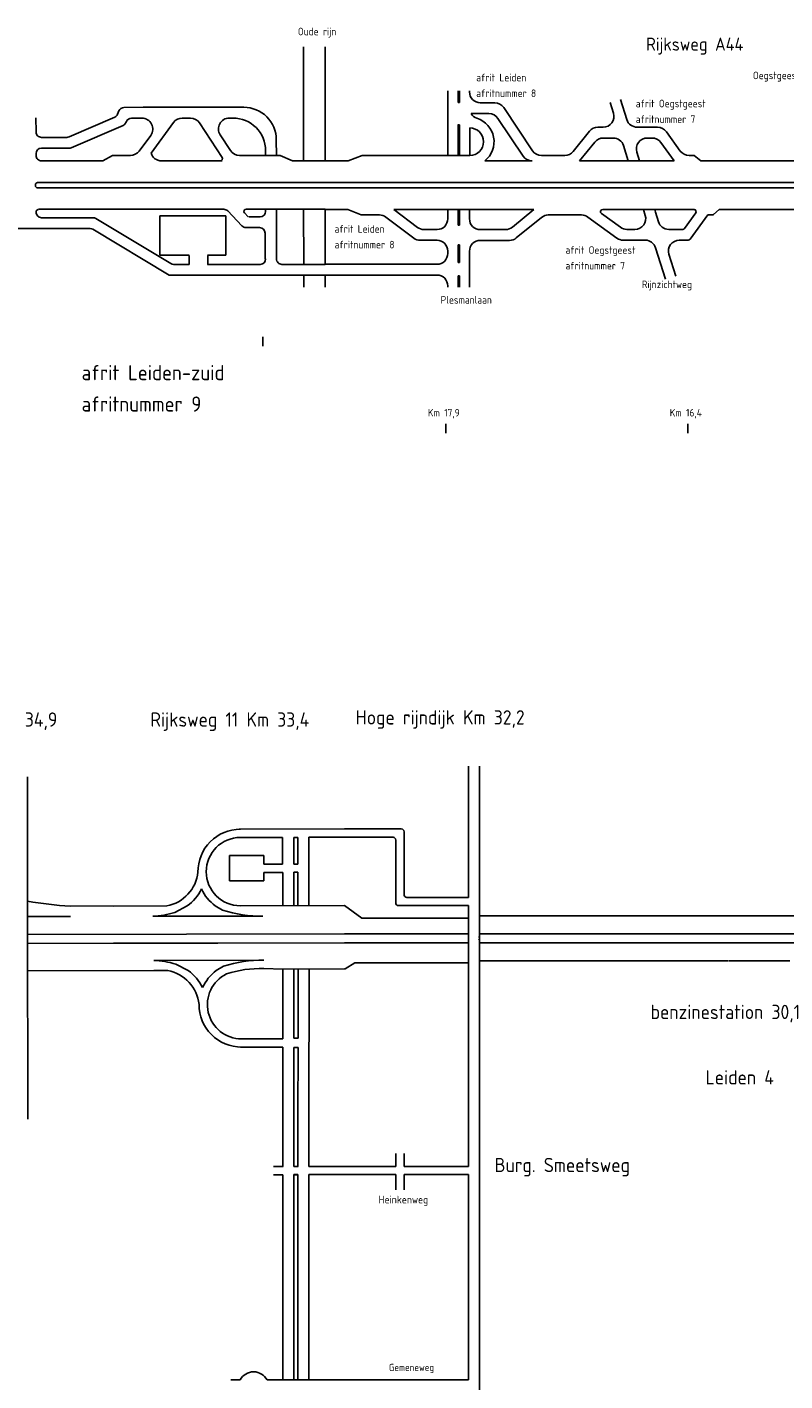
# Model space of a CAD drawing. Header units: metres. Extents: x 3368 to 18268, y -7519 to 4748.
# Tile 24 of 27: x 10965 to 12650, y 1114 to 4124. Entities that reach past the tile are written whole.
import ezdxf

# ---------------------------------------------------------------- set-up
doc = ezdxf.new("R2010")
doc.units = ezdxf.units.M
for name, color, linetype in [('ONDERGROND', 7, 'Continuous'), ('VBL-XX-ONDERGROND', 7, 'Continuous'), ('VBL-XX-STEMPEL', 7, 'Continuous'), ('VMH-XX-LEIDEN4', 7, 'Continuous'), ('WEG-XX-STEMPEL', 7, 'Continuous')]:
    doc.layers.add(name, color=color, linetype=linetype)
doc.styles.add('ISO', font='ISO.SHX')
doc.styles.add('ISO35', font='ISO.SHX')
doc.dimstyles.new('ISO-25', dxfattribs={"dimtxt": 2.5, "dimasz": 2.5, "dimexe": 1.25, "dimexo": 0.625, "dimtad": 1, "dimtxsty": 'Standard', "dimcen": 2.5, "dimadec": 0, "dimazin": 0, "dimtfac": 1, "dimtmove": 0, "dimatfit": 3, "dimfxl": 0, "dimarcsym": 0})

# ---------------------------------------------------------------- blocks, each defined once
blk = doc.blocks.new('*D40')
at = {"color": 0, "lineweight": -2}
for p, q in [((11970.39528901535, 2147.616725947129), (11969.77028901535, 2147.616725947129)), ((11971.02028901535, 2145.116725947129), (11971.02028901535, 2050.488650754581)), ((11970.39528901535, 2047.988650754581), (11969.77028901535, 2047.988650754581))]:
    blk.add_line(p, q, dxfattribs=at)
at = {"color": 0}
for points in [[(11970.60362234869, 2145.116725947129), (11971.43695568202, 2145.116725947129), (11971.02028901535, 2147.616725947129)], [(11970.60362234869, 2050.488650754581), (11971.43695568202, 2050.488650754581), (11971.02028901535, 2047.988650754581)]]:
    blk.add_solid(points, dxfattribs=at)
at = {"layer": 'Defpoints', "color": 0}
for p in [(11971.02028901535, 2147.616725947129, -8.940696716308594e-08), (11971.02028901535, 2047.988650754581, -5.960464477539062e-08), (11971.02028901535, 2047.988650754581)]:
    blk.add_point(p, dxfattribs=at)
at = {"color": 0, "insert": (11968.93695568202, 2097.802688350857), "char_height": 2.5, "attachment_point": 5, "rotation": 90}
blk.add_mtext('99,63', dxfattribs=at)

msp = doc.modelspace()

# ---------------------------------------------------------------- linework, layer by layer
at = {"layer": 'ONDERGROND', "color": 18, "extrusion": (-0.04049485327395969, 0.01245106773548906, 0.999102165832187)}
for p, q in [((10966.26296604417, 2146.179084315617, 181985588.6708821), (10965.78302646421, 2456.570993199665, 181985584.7832456)), ((11672.73839677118, 2340.91059590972, 181985614.8784155), (11436.51771808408, 2340.425498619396, 181985605.3101432)), ((11533.22388494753, 2322.175068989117, 181985609.457206), (11439.26112318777, 2321.982104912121, 181985605.6511829)), ((11567.02189112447, 2322.244472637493, 181985610.8262163), (11557.80425334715, 2322.225545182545, 181985610.4528497)), ((11591.83728361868, 2170.298023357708, 181985613.7256107), (11591.60225952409, 2322.294951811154, 181985611.82186)), ((11672.73839677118, 2322.461564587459, 181985615.1083323), (11591.60226846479, 2322.294942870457, 181985611.8218605)), ((11491.20093549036, 2262.806905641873, 181985608.4938249), (11533.31555093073, 2262.893394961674, 181985610.1997046)), ((11491.22946227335, 2244.357944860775, 181985608.7248964), (11533.34407473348, 2244.444434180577, 181985610.4307765)), ((11533.45890904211, 2170.178140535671, 181985611.3609566), (11533.34407473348, 2244.444434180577, 181985610.4307765)), ((11558.03927744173, 2170.228619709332, 181985612.3566005), (11557.9244431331, 2244.494910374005, 181985611.4264204)), ((11567.25691521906, 2170.24754716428, 181985612.7299668), (11567.14208389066, 2244.513837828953, 181985611.7997868)), ((11275.71441198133, 2169.648845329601, 181985600.9208478), (11061.37352848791, 2169.208676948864, 181985592.2388305)), ((11275.71441198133, 2169.648845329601, 181985600.9208478), (11157.36968184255, 2169.405810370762, 181985596.1272174)), ((11670.48830950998, 2170.459540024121, 181985616.9114214), (11439.49614728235, 2169.98518241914, 181985607.5549334)), ((11670.48830950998, 2170.459540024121, 181985616.9114214), (11672.73839677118, 2168.879399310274, 181985617.0223124)), ((10966.26296604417, 2146.179084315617, 181985588.6708821), (11061.38785446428, 2146.374429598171, 181985592.5239777)), ((10966.95935691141, 1695.805086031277, 181985594.311784), (10966.26296604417, 2146.179084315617, 181985588.6708821)), ((11244.4094982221, 2146.750275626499, 181985599.9373883), (11484.22574961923, 2147.242761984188, 181985609.6513019)), ((10966.32458532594, 2106.329320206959, 181985589.1699974), (11672.73839677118, 2107.779998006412, 181985617.7837489)), ((10966.35539496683, 2086.404444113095, 181985589.4195552), (11388.91750539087, 2087.272204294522, 181985606.5357086)), ((11157.49741459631, 2086.796970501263, 181985597.161887), (11672.73839677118, 2087.855055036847, 181985618.0320587)), ((11246.55890131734, 2048.676328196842, 181985601.2467291), (11486.37514973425, 2049.168811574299, 181985610.9606426)), ((11277.93442869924, 2025.906486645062, 181985602.802182), (11246.59420514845, 2025.842125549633, 181985601.5327257)), ((11277.93442869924, 2025.906486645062, 181985602.802182), (11246.59420514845, 2025.842125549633, 181985601.5327257)), ((11533.67679084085, 2029.270569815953, 181985613.1258138), (11672.73839677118, 2029.556144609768, 181985618.7585945)), ((11533.91620481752, 1874.434752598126, 181985615.0651213), (11533.67679084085, 2029.270569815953, 181985613.1258138)), ((11591.77598827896, 1705.530303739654, 181985616.9114214), (11592.05516243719, 2029.390458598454, 181985615.4904676)), ((11533.91620481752, 1874.434752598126, 181985615.0651213), (11441.95118809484, 1874.245898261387, 181985611.3400184)), ((11533.94473160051, 1855.985791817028, 181985615.296193), (11439.26483655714, 1855.791358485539, 181985611.4611225)), ((11533.35211694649, 1705.530303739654, 181985616.9114214), (11533.94473160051, 1855.985791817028, 181985615.296193)), ((11557.95164158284, 1705.530303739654, 181985616.9114214), (11558.52702523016, 1854.78950573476, 181985616.3074524)), ((11567.17646348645, 1705.530303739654, 181985616.9114214), (11567.74466300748, 1854.808433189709, 181985616.6808189)), ((11534.35531521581, 1590.448658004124, 181985618.6220267), (11512.859624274, 1590.404514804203, 181985617.7513298)), ((11533.35211698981, 1571.997572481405, 181985618.8113078), (11512.88815403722, 1571.955548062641, 181985617.9824016)), ((11567.17646353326, 1572.06703353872, 181985620.181385), (11557.95164162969, 1572.048089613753, 181985619.8077275)), ((11568.15332139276, 1590.518064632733, 181985619.991037), (11558.93568361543, 1590.499134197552, 181985619.6176703)), ((11672.73839677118, 1572.283813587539, 181985624.4572398), (11591.77598816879, 1572.11755067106, 181985621.1778047)), ((11672.73839677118, 1590.732836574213, 181985624.2273235), (11592.73368681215, 1590.568540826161, 181985620.9866807))]:
    msp.add_line(p, q, dxfattribs=at)
at = {"layer": 'ONDERGROND', "color": 18, "ltscale": 50, "extrusion": (-0.04049485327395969, 0.01245106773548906, 0.999102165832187)}
for p, q in [((11533.31555093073, 2262.893394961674, 181985610.1997046), (11533.22388494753, 2322.175068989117, 181985609.457206)), ((11557.89591933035, 2262.943874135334, 181985611.1953484), (11557.80425334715, 2322.225545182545, 181985610.4528497)), ((11567.11355710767, 2262.96279861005, 181985611.5687148), (11567.02189112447, 2322.244472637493, 181985610.8262163)), ((11557.89591933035, 2262.943874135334, 181985611.1953484), (11567.11355710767, 2262.96279861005, 181985611.5687148)), ((11557.9244431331, 2244.494910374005, 181985611.4264204), (11567.14208389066, 2244.513837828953, 181985611.7997868)), ((11558.49438870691, 1875.895832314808, 181985616.0430973), (11558.25715626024, 2029.321048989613, 181985614.1214576)), ((11567.71202648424, 1875.914762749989, 181985616.4164638), (11567.47479403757, 2029.339979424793, 181985614.4948239))]:
    msp.add_line(p, q, dxfattribs=at)
at = {"layer": 'ONDERGROND', "color": 18, "linetype": 'Continuous', "extrusion": (-0.04049485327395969, 0.01245106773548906, 0.999102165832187)}
for p, q in [((11414.95853925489, 2281.610093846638, 181985605.1692955), (11491.17161894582, 2281.766603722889, 181985608.2563559)), ((11415.04539514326, 2225.439323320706, 181985605.8728303), (11414.95853925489, 2281.610093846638, 181985605.1692955)), ((11491.17161894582, 2281.766603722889, 181985608.2563559), (11491.20093549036, 2262.806905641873, 181985608.4938249)), ((11491.22946227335, 2244.357944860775, 181985608.7248966), (11491.25847185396, 2225.595836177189, 181985608.9598907)), ((11491.25847185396, 2225.595836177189, 181985608.9598907), (11415.04539514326, 2225.439323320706, 181985605.8728303)), ((11293.46141780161, 2155.318565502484, 181985601.8187433), (11321.12603748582, 2169.742096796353, 181985602.7602752)), ((11383.4614601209, 2169.870109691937, 181985605.2852123), (11399.49844146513, 2160.362349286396, 181985606.0536988)), ((11246.59420514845, 2025.842125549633, 181985601.5327257), (10966.44993091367, 2025.266824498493, 181985590.1852995)), ((11295.63700223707, 2040.309561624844, 181985603.3401945), (11323.34605420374, 2025.999741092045, 181985604.6416095)), ((11385.68147981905, 2026.127753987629, 181985607.1665463), (11401.68895090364, 2035.701311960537, 181985607.6960409)), ((11491.32346475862, 2030.658738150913, 181985611.3918813), (11533.67679084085, 2029.270572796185, 181985613.1258137))]:
    msp.add_line(p, q, dxfattribs=at)
at = {"layer": 'ONDERGROND', "color": 18, "linetype": 'Continuous', "ltscale": 50, "extrusion": (-0.04049485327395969, 0.01245106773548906, 0.999102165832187)}
for p, q in [((11558.49438870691, 1875.895832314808, 181985616.0430973), (11567.71202648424, 1875.914762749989, 181985616.4164638)), ((11558.52702523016, 1854.78950573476, 181985616.3074524), (11567.74466300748, 1854.808433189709, 181985616.6808189))]:
    msp.add_line(p, q, dxfattribs=at)
at = {"layer": 'ONDERGROND', "color": 18, "extrusion": (-0.04049485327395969, 0.01245106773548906, 0.999102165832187)}
for centre, radius, start, end in [((-5508.763593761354, 7720233.31828611, 181821778.4363351), 94.45494674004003, 197.1943644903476, 287.6159358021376), ((-5508.763593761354, 7720233.31828611, 181821778.4363351), 94.45494674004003, 197.1943644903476, 287.6159358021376), ((-5508.763593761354, 7720233.31828611, 181821778.4363351), 76.00451474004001, 197.1943644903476, 17.1943644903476), ((-5463.553632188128, 7720059.137726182, 181821778.436335), 85.7812911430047, 27.83834437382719, 101.1747530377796), ((-5463.553632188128, 7720059.137726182, 181821778.436335), 104.2317231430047, 53.21297927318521, 80.75812778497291), ((-5508.763593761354, 7720233.31828611, 181821778.4363351), 94.45494674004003, 310.9853887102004, 340.7722008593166), ((-6345.572518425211, 7719657.643312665, 181821778.4363348), 1048.544806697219, 7.803841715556, 13.04554573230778), ((-5529.89145017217, 7720015.730529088, 181821778.4363351), 183.455557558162, 19.17331141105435, 34.78422390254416), ((-5684.721884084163, 7720224.47830293, 181821778.436335), 269.5505244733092, 359.1227174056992, 18.58272110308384), ((-5086.476467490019, 7720155.035523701, 181821778.4363347), 183.455557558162, 179.6045033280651, 195.2154139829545), ((-5076.608296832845, 7720414.748274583, 181821778.4363349), 269.5505244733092, 195.8060052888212, 215.2660093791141), ((-5165.736670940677, 7720153.388300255, 181821778.4363349), 85.7812911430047, 113.2139759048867, 186.5503800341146), ((-5165.736670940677, 7720153.388300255, 181821778.4363349), 104.2317231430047, 133.6305980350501, 161.1757462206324), ((-5226.806288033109, 7720322.661188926, 181821778.4363349), 94.45494674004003, 233.6165240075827, 263.403336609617), ((-5226.806288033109, 7720322.661188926, 181821778.4363349), 76.00451474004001, 223.1007658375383, 17.1943644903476), ((-5076.608296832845, 7720414.748274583, 181821778.4363349), 251.1000924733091, 195.8060052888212, 214.9985008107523), ((-5226.806288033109, 7720322.661188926, 181821778.4363349), 94.45494674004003, 286.7727937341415, 17.1943644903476)]:
    msp.add_arc(centre, radius, start, end, dxfattribs=at)
at = {"layer": 'VBL-XX-ONDERGROND', "color": 18, "extrusion": (-0.07261905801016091, -0.01496858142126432, 0.997247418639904)}
for p, q in [((11579.58916608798, 4080.150144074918, 181986093.3010097), (11579.86189096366, 3826.302154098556, 181986089.510637)), ((11627.58816372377, 4080.149522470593, 181986096.7962633), (11627.86088859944, 3826.301533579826, 181986092.9999845)), ((11180.42513152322, 3945.095183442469, 181986062.2069233), (11223.11437891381, 3945.543516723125, 181986065.3222623)), ((11223.11437891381, 3945.543516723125, 181986065.3222623), (11447.16008638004, 3945.540615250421, 181986081.6371151)), ((10984.98888978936, 3890.56605149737, 181986047.1568773), (10984.95465734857, 3922.429064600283, 181986047.632645)), ((11058.32724353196, 3879.5191673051, 181986052.3315269), (11160.06910426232, 3923.546019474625, 181986060.4011568)), ((11166.43980652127, 3930.098889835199, 181986060.9634261), (11169.42763524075, 3937.558794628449, 181986061.2929707)), ((11185.03404905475, 3911.928782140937, 181986062.0447181), (11185.84216508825, 3913.946457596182, 181986062.1338498)), ((11223.14022846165, 3921.483167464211, 181986064.9630013), (11196.96551300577, 3921.483506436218, 181986063.0569767)), ((11310.0842879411, 3921.482041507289, 181986071.2942073), (11328.46642814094, 3921.481803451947, 181986072.632782)), ((11423.18643710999, 3921.480576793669, 181986079.5302273), (11414.52835719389, 3921.480688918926, 181986078.8997519)), ((11414.52835719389, 3921.480688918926, 181986078.8997519), (11423.18643710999, 3921.480576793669, 181986079.5302273)), ((11063.30955066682, 3855.45875385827, 181986052.3331917), (11178.6633467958, 3905.375911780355, 181986061.4824488)), ((11290.79091235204, 3911.717714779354, 181986069.7427118), (11240.75663529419, 3843.71388484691, 181986065.0785103)), ((11348.55584251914, 3910.602186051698, 181986073.9323812), (11398.83462169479, 3833.752766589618, 181986076.4401548)), ((11394.49064191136, 3884.239607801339, 181986076.8816307), (11417.40630462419, 3849.213789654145, 181986078.0246038)), ((10997.00156397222, 3878.535721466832, 181986047.8510602), (11053.57459787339, 3878.534988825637, 181986051.9706692)), ((10997.02741352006, 3854.475372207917, 181986047.4917992), (11058.55690500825, 3854.474575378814, 181986051.972334)), ((11239.91735478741, 3883.126828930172, 181986065.6089786), (11214.14733647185, 3848.101641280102, 181986063.2066943)), ((11519.27376160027, 3838.333113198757, 181986085.2792233), (11519.23613147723, 3873.358635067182, 181986085.8022125)), ((10985.04058888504, 3842.445352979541, 181986046.4383552), (10985.04499949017, 3838.340031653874, 181986046.377056)), ((10997.05767367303, 3826.309701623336, 181986047.0712389), (11133.3979607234, 3826.307935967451, 181986056.9994439)), ((11155.40008156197, 3838.337825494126, 181986058.7821947), (11133.3979607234, 3826.307935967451, 181986056.9994439)), ((11194.85396088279, 3838.337314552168, 181986061.6551988), (11155.40008156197, 3838.337825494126, 181986058.7821947)), ((11394.82707863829, 3826.304550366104, 181986076.0365306), (11263.8390967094, 3826.306246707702, 181986066.4980767)), ((11398.82936293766, 3826.304498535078, 181986076.3279741), (11293.63246884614, 3826.305860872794, 181986068.6676094)), ((11527.90466016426, 3838.33300142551, 181986085.9077193), (11437.49571900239, 3838.334172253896, 181986079.324203)), ((11451.47742795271, 3838.333991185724, 181986080.3423413), (11465.86225889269, 3838.33380489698, 181986081.3898347)), ((11495.27426278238, 3838.333424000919, 181986083.5315964), (11495.26248220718, 3849.298596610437, 181986083.6953247)), ((11527.90466016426, 3838.33300142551, 181986085.9077193), (11554.93605000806, 3826.302476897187, 181986087.6955546)), ((11554.93605000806, 3826.302476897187, 181986087.6955546), (11627.77978177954, 3826.30153354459, 181986092.9999846)), ((10983.83621431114, 3773.377105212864, 181986045.313946), (10983.83879926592, 3770.971070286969, 181986045.2780199)), ((10988.63094416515, 3778.189112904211, 181986045.7353235), (11627.81610585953, 3778.180835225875, 181986092.2803429)), ((10988.64386893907, 3766.158938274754, 181986045.555693), (11627.82518687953, 3766.150660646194, 181986092.1004325)), ((10985.17941713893, 3713.226215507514, 181986044.5088986), (10985.18062109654, 3712.105590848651, 181986044.4921659)), ((11260.27433147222, 3616.610947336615, 181986063.0909874), (11260.18064933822, 3703.808792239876, 181986064.3929962)), ((11260.18064933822, 3703.808792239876, 181986064.3929962), (11406.81505879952, 3703.806893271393, 181986075.070812)), ((11406.81505879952, 3703.806893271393, 181986075.070812), (11406.90874093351, 3616.609048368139, 181986073.7688032)), ((11495.40868212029, 3713.218035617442, 181986081.6634156), (11495.40351052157, 3718.031677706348, 181986081.7352913)), ((11519.52086488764, 3608.333291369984, 181986081.8449435), (11519.40300933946, 3718.031366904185, 181986083.4829181)), ((11579.97821392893, 3718.030582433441, 181986087.8939624), (11580.10899425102, 3596.302332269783, 181986086.0763573)), ((11627.97721156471, 3718.029960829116, 181986091.3892161), (11628.10799187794, 3596.301710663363, 181986089.571611)), ((10997.21914482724, 3676.014911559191, 181986044.8270877), (10892.92197516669, 3676.016262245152, 181986037.2322403)), ((10973.21964600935, 3676.015222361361, 181986043.0794609), (11105.311078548, 3676.013511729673, 181986052.6982673)), ((10997.1932952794, 3700.075260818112, 181986045.1863488), (11111.95117850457, 3700.073774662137, 181986053.5429381)), ((11111.50145275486, 3674.290188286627, 181986053.1231803), (11280.70283527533, 3572.245860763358, 181986063.9126654)), ((11118.14155271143, 3698.350451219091, 181986053.9678511), (11284.48553577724, 3598.029403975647, 181986064.5751281)), ((11325.73205108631, 3616.610099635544, 181986067.8575731), (11260.27433147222, 3616.610947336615, 181986063.0909874)), ((11366.53119907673, 3616.609571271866, 181986070.8285387), (11406.90874093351, 3616.609048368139, 181986073.7688032)), ((11325.75386546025, 3596.305626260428, 181986067.5543935), (11290.6759099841, 3596.306080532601, 181986065.0000412)), ((11366.55301345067, 3596.30509789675, 181986070.5253591), (11483.53454143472, 3596.303582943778, 181986079.0438727)), ((11531.5335390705, 3596.302961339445, 181986082.5391264), (11628.10799188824, 3596.301710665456, 181986089.5716109)), ((11531.5335390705, 3596.302961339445, 181986082.5391264), (11628.10799188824, 3596.301710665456, 181986089.5716109)), ((11418.18365544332, 3572.244080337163, 181986073.9239232), (11280.70283527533, 3572.245860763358, 181986063.9126654)), ((11376.07812898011, 3572.244625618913, 181986070.8578281), (11628.13384143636, 3572.241361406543, 181986089.2123499)), ((11580.13484379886, 3572.241983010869, 181986085.7170962), (11580.16351955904, 3545.551040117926, 181986085.3185561)), ((11628.13384143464, 3572.241361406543, 181986089.2123499), (11628.16251719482, 3545.550418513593, 181986088.8138098)), ((11489.3175557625, 3414.173902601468, 181986073.8249897), (11489.29534709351, 3434.845379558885, 181986074.1336492))]:
    msp.add_line(p, q, dxfattribs=at)
at = {"layer": 'VBL-XX-ONDERGROND', "color": 18}
for p, q in [((10990.57302804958, 3718.854457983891, 181986055.738215), (11403.26810288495, 3718.854457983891, 181986055.738215)), ((11411.27916505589, 3715.069742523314, 181986055.738215), (11442.66343820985, 3681.730388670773, 181986055.738215)), ((11448.61327328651, 3710.728134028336, 181986055.738215), (11456.89202130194, 3702.008736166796, 181986055.738215)), ((11452.1033473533, 3718.854440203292, 181986055.738215), (11627.86088859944, 3718.854440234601, 181986055.7382149)), ((11451.42399839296, 3677.945690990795, 181986055.738215), (11482.13522239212, 3677.945690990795, 181986055.738215)), ((11458.14055104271, 3702.008736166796, 181986055.738215), (11483.43636046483, 3702.008736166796, 181986055.738215)), ((11494.16674498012, 3665.914168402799, 181986055.738215), (11494.16674498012, 3608.020174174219, 181986055.738215)), ((11325.78118920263, 3616.225349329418, 181986055.738215), (11325.78118920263, 3595.966840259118, 181986055.738215)), ((11366.68836600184, 3616.225349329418, 181986055.738215), (11366.68836600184, 3595.817378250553, 181986055.738215)), ((11946.42076426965, 2480.723623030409, 181985616.9114214), (11946.42076415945, 2188.811294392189, 181985616.9114214)), ((11971.02028890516, 2480.723623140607, 181985616.9114214), (11971.02028890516, 177.8603652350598, 181985616.9114214)), ((11797.07411626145, 2340.903949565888, 181985616.9114214), (11670.48830917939, 2340.903949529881, 181985616.9114214)), ((11778.62447267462, 2322.454305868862, 181985616.9114214), (11670.48830917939, 2322.454305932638, 181985616.9114214)), ((11803.22399742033, 2334.754068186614, 181985616.9114214), (11803.22399742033, 2194.961175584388, 181985616.9114214)), ((11784.77435394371, 2316.304424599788, 181985616.9114214), (11784.77435394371, 2176.511531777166, 181985616.9114214)), ((11670.48830950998, 2170.459540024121, 181985616.9114214), (11709.68084219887, 2142.846297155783, 181985616.9114214)), ((11946.42076415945, 2170.36165080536, 181985616.9114214), (11790.92423499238, 2170.36165080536, 181985616.9114214)), ((11946.42076415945, 2188.811294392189, 181985616.9114214), (11809.3738786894, 2188.811294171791, 181985616.9114214)), ((11946.42076415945, 2170.36165080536, 181985616.9114214), (11946.42076415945, 1926.532454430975, 181985616.9114214)), ((11709.68084219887, 2142.846297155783, 181985616.9114214), (11946.42076460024, 2142.846297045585, 181985616.9114214)), ((11971.02028901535, 2147.616725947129, 181985616.9114214), (12702.46313655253, 2147.616727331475, 181985616.9114214)), ((11670.48830917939, 2107.765495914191, 181985616.9114214), (11946.42076404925, 2107.765495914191, 181985616.9114214)), ((11701.86252003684, 2107.765495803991, 181985616.9114214), (11946.42076404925, 2107.765495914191, 181985616.9114214)), ((11971.02028912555, 2107.765495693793, 181985616.9114214), (12831.69544009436, 2107.765495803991, 181985616.9114214)), ((11670.48830917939, 2087.839880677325, 181985616.9114214), (11946.42076426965, 2087.839880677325, 181985616.9114214)), ((11971.02028890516, 2087.839880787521, 181985616.9114214), (12831.69544009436, 2087.839880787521, 181985616.9114214)), ((11971.02028901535, 2047.988650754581, 181985616.9114214), (12454.23599981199, 2047.988650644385, 181985616.9114214)), ((12445.4086653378, 2047.988650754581, 181985616.9114214), (12523.18512735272, 2047.988650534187, 181985616.9114214)), ((12524.11734414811, 2047.988650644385, 181985616.9114214), (12660.81451493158, 2047.988650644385, 181985616.9114214)), ((11670.48830917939, 2029.546774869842, 181985616.9114214), (11672.52210312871, 2029.546774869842, 181985616.9114214)), ((11946.42076426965, 1982.11605231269, 181985616.9114214), (11946.42076426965, 1590.700899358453, 181985616.9114214)), ((11946.42076426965, 1678.776471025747, 181985616.9114214), (11946.42076426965, 1590.700899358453, 181985616.9114214)), ((11784.77435394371, 1619.114574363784, 181985616.9114214), (11784.77435394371, 1590.700899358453, 181985616.9114214)), ((11803.22399731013, 1619.11457458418, 181985616.9114214), (11803.22399742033, 1590.700899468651, 181985616.9114214)), ((11567.17646353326, 1590.700899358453, 181985616.9114214), (11557.95164162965, 1590.700899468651, 181985616.9114214)), ((11567.17646353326, 1572.251255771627, 181985616.9114214), (11557.95164185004, 1572.251255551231, 181985616.9114214)), ((11784.77435394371, 1572.251255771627, 181985616.9114214), (11784.77435383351, 1538.212362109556, 181985616.9114214)), ((11946.42076426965, 1590.700899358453, 181985616.9114214), (11803.22399742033, 1590.700899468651, 181985616.9114214)), ((11946.42076426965, 1572.251255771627, 181985616.9114214), (11803.22399742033, 1572.251255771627, 181985616.9114214)), ((11803.22399742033, 1572.251255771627, 181985616.9114214), (11803.22399753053, 1538.212362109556, 181985616.9114214)), ((11946.42076426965, 1572.251255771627, 181985616.9114214), (11946.42076404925, 1115.664332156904, 181985616.9114214))]:
    msp.add_line(p, q, dxfattribs=at)
at = {"layer": 'VBL-XX-ONDERGROND', "color": 18, "linetype": 'Continuous'}
for p, q in [((11672.5221033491, 2029.54677498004, 181985616.9114214), (11693.83059569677, 2043.218221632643, 181985616.9114214)), ((11693.83059569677, 2043.218221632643, 181985616.9114214), (11946.42076426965, 2043.218221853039, 181985616.9114214)), ((11438.95059982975, 1115.664331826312, 181985616.9114214), (11417.87640819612, 1115.664332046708, 181985616.9114214)), ((11946.42076404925, 1115.66433193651, 181985616.9114214), (11498.56738421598, 1115.66433193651, 181985616.9114214))]:
    msp.add_line(p, q, dxfattribs=at)
at = {"layer": 'VBL-XX-ONDERGROND', "color": 18, "ltscale": 50}
for p, q in [((11533.35211699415, 1590.700899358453, 181985616.9114214), (11533.35211694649, 1705.530303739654, 181985616.9114214)), ((11557.95164162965, 1590.700899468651, 181985616.9114214), (11557.95164158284, 1705.530303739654, 181985616.9114214)), ((11567.17646353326, 1590.700899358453, 181985616.9114214), (11567.17646348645, 1705.530303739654, 181985616.9114214)), ((11591.77598827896, 1590.700899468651, 181985616.9114214), (11591.77598827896, 1705.530303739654, 181985616.9114214)), ((11533.35211699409, 1590.446597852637, 181985616.9114214), (11533.35211699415, 1590.700899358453, 181985616.9114214)), ((11533.35211688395, 1115.664332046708, 181985616.9114214), (11533.35211698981, 1571.997572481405, 181985616.9114214)), ((11557.95164173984, 1115.66433193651, 181985616.9114214), (11557.95164162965, 1572.251255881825, 181985616.9114214)), ((11567.17646353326, 1115.664332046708, 181985616.9114214), (11567.17646353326, 1572.251255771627, 181985616.9114214)), ((11567.17646353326, 1115.664332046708, 181985616.9114214), (11567.17646353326, 1572.251255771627, 181985616.9114214)), ((11784.77435394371, 1590.700899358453, 181985616.9114214), (11591.77598827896, 1590.700899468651, 181985616.9114214)), ((11784.77435394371, 1572.251255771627, 181985616.9114214), (11591.77598816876, 1572.251255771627, 181985616.9114214)), ((11591.77598827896, 1115.664332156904, 181985616.9114214), (11591.77598816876, 1572.251255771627, 181985616.9114214))]:
    msp.add_line(p, q, dxfattribs=at)
at = {"layer": 'VBL-XX-ONDERGROND', "color": 18, "extrusion": (-0.07261905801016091, -0.01496858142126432, 0.997247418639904)}
for centre, radius, start, end in [((-1594.945222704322, 13505197.4573607, 181484259.7998755), 12.031522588, 168.9844168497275, 236.4533402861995), ((-1482.632204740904, 13505447.27444934, 181484259.7998755), 72.189135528, 78.38349257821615, 168.383492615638), ((-1601.539722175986, 13505172.95779704, 181484259.7998755), 12.031522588, 11.72122075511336, 56.45334028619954), ((-1568.50528502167, 13505208.79826115, 181484259.7998756), 12.031522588, 168.383492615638, 236.4533402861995), ((-1551.954152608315, 13505229.56005451, 181484259.7998755), 24.063045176, 41.93049569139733, 168.383492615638), ((-1533.882277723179, 13505317.4707697, 181484259.7998755), 24.063045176, 168.383492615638, 221.9304956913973), ((-1530.171046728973, 13505335.52406926, 181484259.7998756), 24.063045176, 111.6017920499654, 168.383492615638), ((-1512.795719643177, 13505420.04642461, 181484259.7998754), 24.063045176, 168.383492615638, 291.6017920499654), ((-1463.907374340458, 13505418.85894279, 181484259.7998755), 72.189135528, 78.38349257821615, 168.383492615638), ((-1590.380803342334, 13505008.56205154, 181484259.7998755), 12.031522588, 258.3834925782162, 348.383492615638), ((-1579.989917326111, 13505187.54113589, 181484259.7998756), 12.031522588, 11.72122075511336, 56.45334028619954), ((-1543.240466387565, 13504998.87137537, 181484259.7998755), 12.031522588, 168.383492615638, 258.3834925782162), ((-1578.959086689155, 13505064.12304264, 181484259.7998755), 12.031522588, 348.383492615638, 11.72122075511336), ((-1554.388242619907, 13505064.14549539, 181484259.7998755), 12.031522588, 348.383492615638, 11.72122075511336), ((-1539.218782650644, 13504998.04463468, 181484259.7998756), 12.031522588, 258.3834925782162, 348.383492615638), ((-1522.85259603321, 13505197.1605485, 181484259.7998755), 24.063045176, 348.383492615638, 41.93049569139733), ((-1497.142484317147, 13505262.47623714, 181484259.7998756), 24.063045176, 274.4357178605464, 348.383492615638), ((-1451.840753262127, 13505387.24468655, 181484259.7998755), 4.8126090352, 348.383492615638, 111.6017920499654), ((-1473.864850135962, 13505435.46165479, 181484259.7998756), 24.063045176, 291.6017920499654, 348.383492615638), ((-1477.291065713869, 13504976.63546505, 181484259.7998756), 4.8126090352, 168.383492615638, 258.3834925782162), ((-1474.93404886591, 13504976.15093124, 181484259.7998756), 4.8126090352, 258.3834925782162, 348.383492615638), ((-1418.107507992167, 13504965.77782614, 181484259.7998756), 4.8126090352, 168.383492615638, 258.3834925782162), ((-1415.556112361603, 13504972.62320226, 181484259.7998755), 12.031522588, 258.3834925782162, 348.383492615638), ((-1346.592737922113, 13505069.09078834, 181484259.7998756), 12.031522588, 137.3378324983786, 168.383492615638), ((-1368.817095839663, 13505080.48282783, 181484259.7998756), 12.031522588, 137.3378324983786, 168.383492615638), ((-1254.675073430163, 13505239.84962616, 181484259.7998755), 12.031522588, 317.3378324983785, 348.383492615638), ((-1215.738207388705, 13505429.25818299, 181484259.7998755), 12.031522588, 348.383492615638, 78.38349257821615), ((-1206.047531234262, 13505476.39851994, 181484259.7998755), 12.031522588, 258.3834925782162, 348.383492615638)]:
    msp.add_arc(centre, radius, start, end, dxfattribs=at)
at = {"layer": 'VBL-XX-ONDERGROND', "color": 18}
for centre, radius, start, end in [((11402.51860487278, 3706.822917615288, 181986055.738215), 12.031522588, 43.26981541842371, 90), ((11452.1033473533, 3714.04183116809, 181986055.738215), 4.8126090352, 90, 223.5150308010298), ((11483.43636046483, 3714.0402587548, 181986055.738215), 12.031522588, 270, 0), ((11451.42399839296, 3689.977213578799, 181986055.738215), 12.031522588, 223.2698154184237, 270), ((11482.13522239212, 3665.914168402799, 181986055.738215), 12.031522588, 0, 90), ((11778.62447267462, 2316.30442448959, 181985616.9114214), 6.149881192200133, 0, 90), ((11797.07411626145, 2334.754068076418, 181985616.9114214), 6.149881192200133, 0, 90), ((11790.92423499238, 2176.511531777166, 181985616.9114214), 6.149881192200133, 180, 270), ((11809.3738786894, 2194.961175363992, 181985616.9114214), 6.149881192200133, 180, 270)]:
    msp.add_arc(centre, radius, start, end, dxfattribs=at)
at = {"layer": 'VBL-XX-ONDERGROND', "color": 18, "linetype": 'Continuous'}
msp.add_arc((11468.75899224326, 1100.297086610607, 181985616.9114214), 33.53643460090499, 27.27265342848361, 152.7273465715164, dxfattribs=at)
at = {"layer": 'VBL-XX-STEMPEL', "color": 18}
msp.add_line((11627.77978177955, 3718.11474936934, 181986092.9999846), (11678.49272128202, 3718.11474936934, 181986092.9999846), dxfattribs=at)
at = {"layer": 'WEG-XX-STEMPEL', "color": 18}
for p, q in [((11627.77978177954, 4079.950735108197, 181986092.9999846), (11627.77978177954, 3826.30153354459, 181986092.9999846)), ((11900.53907385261, 3981.991515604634, 181986092.9999846), (11900.53907385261, 3838.32228734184, 181986092.9999846)), ((11923.37850606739, 3981.991515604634, 181986092.9999846), (11923.37850606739, 3956.433555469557, 181986092.9999846)), ((11926.36246832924, 3981.991515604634, 181986092.9999846), (11926.36246832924, 3956.433555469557, 181986092.9999846)), ((11948.62208904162, 3981.991515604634, 181986092.9999846), (11948.62208904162, 3979.61661103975, 181986092.9999846)), ((11923.37850606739, 3956.433555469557, 181986092.9999846), (11926.36246832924, 3956.433555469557, 181986092.9999846)), ((11972.66359663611, 3955.57510344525, 181986092.9999846), (12004.73568608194, 3955.57510344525, 181986092.9999846)), ((12024.7372656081, 3944.872670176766, 181986092.9999846), (12088.65836351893, 3849.024720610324, 181986092.9999846)), ((12261.44591853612, 3955.803698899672, 181986092.9999846), (12268.73550191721, 3932.404966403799, 181986092.9999846)), ((12284.39933686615, 3962.954550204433, 181986092.9999846), (12298.37219595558, 3918.103263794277, 181986092.9999846)), ((11952.09458047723, 3931.533595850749, 181986092.9999846), (11991.8715705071, 3931.533595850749, 181986092.9999846)), ((12011.87315003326, 3920.831162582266, 181986092.9999846), (12067.77759465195, 3837.003966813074, 181986092.9999846)), ((11922.96220157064, 3906.763308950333, 181986092.9999846), (11926.36246832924, 3906.763308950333, 181986092.9999846)), ((11923.37850606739, 3906.763308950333, 181986092.9999846), (11923.37850606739, 3838.32228734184, 181986092.9999846)), ((11926.36246832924, 3906.763308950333, 181986092.9999846), (11926.36246832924, 3838.32228734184, 181986092.9999846)), ((11949.20190054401, 3899.617329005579, 181986092.9999846), (11949.20190054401, 3838.371307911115, 181986092.9999846)), ((12215.59150203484, 3892.247345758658, 181986092.9999846), (12179.39645793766, 3847.28754908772, 181986092.9999846)), ((12245.78208358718, 3901.212607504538, 181986092.9999846), (12234.31851190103, 3901.212607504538, 181986092.9999846)), ((12321.32561428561, 3901.212607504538, 181986092.9999846), (12366.82730242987, 3901.212607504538, 181986092.9999846)), ((12386.32703013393, 3891.233628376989, 181986092.9999846), (12417.28836306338, 3848.301266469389, 181986092.9999846)), ((12227.10099606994, 3868.205838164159, 181986092.9999846), (12193.36578670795, 3826.30153354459, 181986092.9999846)), ((12268.25157943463, 3877.171099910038, 181986092.9999846), (12245.82800593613, 3877.171099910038, 181986092.9999846)), ((12291.20499776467, 3860.280443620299, 181986092.9999846), (12301.79070356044, 3826.30153354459, 181986092.9999846)), ((12343.79511013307, 3877.171099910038, 181986092.9999846), (12354.52406896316, 3877.171099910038, 181986092.9999846)), ((12374.02379666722, 3867.19212078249, 181986092.9999846), (12403.51267239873, 3826.30153354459, 181986092.9999846)), ((11627.77978177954, 3826.30153354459, 181986092.9999846), (11678.77868737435, 3826.30153354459, 181986092.9999846)), ((11709.97949202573, 3838.32228734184, 181986092.9999846), (11678.77868737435, 3826.30153354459, 181986092.9999846)), ((11709.97949202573, 3838.32228734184, 181986092.9999846), (11948.62208904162, 3838.32228734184, 181986092.9999846)), ((12087.77917417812, 3826.30153354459, 181986092.9999846), (11982.74311446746, 3826.30153354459, 181986092.9999846)), ((12151.4538537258, 3838.32228734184, 181986092.9999846), (12108.65994304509, 3838.32228734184, 181986092.9999846)), ((12151.4538537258, 3838.32228734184, 181986092.9999846), (12160.66944807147, 3838.32228734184, 181986092.9999846)), ((12193.36578670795, 3826.30153354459, 181986092.9999846), (12403.51267239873, 3826.30153354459, 181986092.9999846)), ((12320.84169180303, 3845.978741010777, 181986092.9999846), (12326.97188045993, 3826.30153354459, 181986092.9999846)), ((12436.78809076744, 3838.32228734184, 181986092.9999846), (12448.4733016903, 3838.32228734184, 181986092.9999846)), ((12436.78809076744, 3838.32228734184, 181986092.9999846), (12448.4733016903, 3838.32228734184, 181986092.9999846)), ((12448.4733016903, 3838.32228734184, 181986092.9999846), (12462.90026922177, 3826.30153354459, 181986092.9999846)), ((12462.90026922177, 3826.30153354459, 181986092.9999846), (12829.41141639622, 3826.30153354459, 181986092.9999846)), ((12462.90026922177, 3826.30153354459, 181986092.9999846), (12506.15653394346, 3826.30153354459, 181986092.9999846)), ((11627.77978177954, 3778.21851835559, 181986092.9999846), (12506.15653394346, 3778.21851835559, 181986092.9999846)), ((11627.77978177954, 3766.197764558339, 181986092.9999846), (12506.15653394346, 3766.197764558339, 181986092.9999846)), ((12715.69927905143, 3766.197764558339, 181986092.9999846), (12445.47491745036, 3766.197764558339, 181986092.9999846)), ((12715.69927905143, 3778.21851835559, 181986092.9999846), (12480.37474274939, 3778.21851835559, 181986092.9999846)), ((11627.86088859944, 3718.854440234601, 181986055.7382149), (11628.10799188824, 3596.301710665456, 181986089.5716109)), ((11678.49272128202, 3718.11474936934, 181986092.9999846), (11676.23098622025, 3718.11474936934, 181986092.9999846)), ((11678.49272128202, 3718.11474936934, 181986092.9999846), (11708.14658098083, 3706.09399557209, 181986092.9999846)), ((11748.35239145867, 3706.09399557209, 181986092.9999846), (11708.14658098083, 3706.09399557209, 181986092.9999846)), ((11832.90422516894, 3678.565112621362, 181986092.9999846), (11780.39434645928, 3718.11474936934, 181986092.9999846)), ((11780.39434645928, 3718.11474936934, 181986092.9999846), (12092.05547258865, 3718.11474936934, 181986092.9999846)), ((11780.39434645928, 3718.11474936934, 181986092.9999846), (12092.05547258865, 3718.11474936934, 181986092.9999846)), ((11900.53907385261, 3718.11474936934, 181986092.9999846), (11900.53907385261, 3697.768922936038, 181986092.9999846)), ((11923.37850606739, 3718.11474936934, 181986092.9999846), (11923.37850606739, 3683.505705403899, 181986092.9999846)), ((11926.36246832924, 3718.11474936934, 181986092.9999846), (11926.36246832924, 3683.505705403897, 181986092.9999846)), ((11948.62208904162, 3718.11474936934, 181986092.9999846), (11948.62208904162, 3697.540004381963, 181986092.9999846)), ((12044.19293508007, 3678.936358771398, 181986092.9999846), (12092.05547258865, 3718.11474936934, 181986092.9999846)), ((12123.91073087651, 3706.09399557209, 181986092.9999846), (12147.53186140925, 3706.09399557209, 181986092.9999846)), ((12137.4983893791, 3706.09399557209, 181986092.9999846), (12197.80995768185, 3706.09399557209, 181986092.9999846)), ((12284.37898009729, 3678.637463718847, 181986092.9999846), (12241.9701789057, 3709.414953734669, 181986092.9999846)), ((12244.79436676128, 3718.11474936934, 181986092.9999846), (12447.92073930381, 3718.11474936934, 181986092.9999846)), ((12244.79436676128, 3718.11474936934, 181986092.9999846), (12447.92073930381, 3718.11474936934, 181986092.9999846)), ((12335.49494733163, 3718.11474936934, 181986092.9999846), (12339.50411254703, 3705.245785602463, 181986092.9999846)), ((12360.67612423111, 3718.11474936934, 181986092.9999846), (12362.45753087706, 3712.396636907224, 181986092.9999846)), ((12368.57490692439, 3691.005605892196, 181986092.9999846), (12362.45753087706, 3712.396636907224, 181986092.9999846)), ((12426.72961380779, 3676.031585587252, 181986092.9999846), (12451.80790487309, 3710.476305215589, 181986092.9999846)), ((12438.96421534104, 3651.990077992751, 181986092.9999846), (12478.35584945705, 3706.09399557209, 181986092.9999846)), ((12478.35584945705, 3706.09399557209, 181986092.9999846), (12487.98557309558, 3706.09399557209, 181986092.9999846)), ((12491.1706002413, 3707.300163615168, 181986092.9999846), (12503.40144776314, 3718.11474936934, 181986092.9999846)), ((12503.40144776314, 3718.11474936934, 181986092.9999846), (12737.07774350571, 3718.11474936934, 181986092.9999846)), ((12503.40144776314, 3718.11474936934, 181986092.9999846), (12506.15653394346, 3718.11474936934, 181986092.9999846)), ((11824.86319863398, 3654.523605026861, 181986092.9999846), (11762.81640738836, 3701.256298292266, 181986092.9999846)), ((11876.49756625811, 3673.727415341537, 181986092.9999846), (11847.36824109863, 3673.727415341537, 181986092.9999846)), ((11923.37850606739, 3683.505705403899, 181986092.9999846), (11926.36246832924, 3683.505705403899, 181986092.9999846)), ((11972.66359663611, 3673.498496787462, 181986092.9999846), (12028.96472253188, 3673.498496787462, 181986092.9999846)), ((12052.77794791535, 3654.894851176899, 181986092.9999846), (12108.68251832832, 3700.656133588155, 181986092.9999846)), ((12276.57445955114, 3654.595956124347, 181986092.9999846), (12211.93089695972, 3701.509958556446, 181986092.9999846)), ((12298.49991937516, 3674.053426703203, 181986092.9999846), (12316.55069421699, 3674.053426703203, 181986092.9999846)), ((12391.54740156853, 3674.053426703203, 181986092.9999846), (12422.8424482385, 3674.053426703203, 181986092.9999846)), ((11876.49756625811, 3649.685907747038, 181986092.9999846), (11839.32721456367, 3649.685907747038, 181986092.9999846)), ((11972.66359663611, 3649.456989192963, 181986092.9999846), (12037.54973536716, 3649.456989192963, 181986092.9999846)), ((12290.69539882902, 3650.011919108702, 181986092.9999846), (12339.43349296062, 3650.011919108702, 181986092.9999846)), ((12415.02025688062, 3650.011919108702, 181986092.9999846), (12435.07704977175, 3650.011919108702, 181986092.9999846)), ((11900.53907385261, 3625.644400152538, 181986092.9999846), (11900.53907385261, 3620.52333221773, 181986092.9999846)), ((11923.37850606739, 3639.461831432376, 181986092.9999846), (11926.36246832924, 3639.461831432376, 181986092.9999846)), ((11923.37850606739, 3639.461831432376, 181986092.9999846), (11923.37850606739, 3600.153380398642, 181986092.9999846)), ((11926.36246832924, 3639.461831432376, 181986092.9999846), (11926.36246832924, 3600.153380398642, 181986092.9999846)), ((11948.62208904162, 3625.415481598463, 181986092.9999846), (11948.62208904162, 3545.770275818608, 181986092.9999846)), ((11948.62208904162, 3625.415481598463, 181986092.9999846), (11948.62208904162, 3545.770275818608, 181986092.9999846)), ((12362.37378266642, 3633.163268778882, 181986092.9999846), (12384.33501112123, 3563.12198691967, 181986092.9999846)), ((12392.07996717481, 3618.777554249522, 181986092.9999846), (12407.27530082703, 3570.31484418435, 181986092.9999846)), ((11627.77978177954, 3596.48182462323, 181986092.9999846), (11876.49756625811, 3596.48182462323, 181986092.9999846)), ((11627.77978177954, 3596.48182462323, 181986092.9999846), (11876.49756625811, 3596.48182462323, 181986092.9999846)), ((11923.37850606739, 3600.153380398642, 181986092.9999846), (11926.36246832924, 3600.153380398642, 181986092.9999846)), ((11627.77978177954, 3572.44031702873, 181986092.9999846), (11627.77978177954, 3545.770275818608, 181986092.9999846)), ((11627.77978177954, 3572.440317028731, 181986092.9999846), (11876.49756625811, 3572.44031702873, 181986092.9999846)), ((11923.37850606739, 3570.985007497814, 181986092.9999846), (11926.36246832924, 3570.985007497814, 181986092.9999846)), ((11923.37850606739, 3570.985007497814, 181986092.9999846), (11923.37850606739, 3545.770275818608, 181986092.9999846)), ((11926.36246832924, 3570.985007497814, 181986092.9999846), (11926.36246832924, 3545.770275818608, 181986092.9999846)), ((11900.53907385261, 3548.398809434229, 181986092.9999846), (11900.53907385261, 3545.770275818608, 181986092.9999846)), ((11896.09606975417, 3221.024126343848, 181986092.9999846), (11896.09606975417, 3241.679415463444, 181986092.9999846)), ((12433.82292726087, 3221.024126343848, 181986092.9999846), (12433.82292726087, 3241.679415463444, 181986092.9999846))]:
    msp.add_line(p, q, dxfattribs=at)
at = {"layer": 'WEG-XX-STEMPEL', "color": 18, "elevation": 181986092.9999846}
msp.add_lwpolyline([(11948.62208904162, 3838.32228734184), (11949.20190054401, 3838.334365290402)], dxfattribs=at)
at = {"layer": 'WEG-XX-STEMPEL', "color": 18}
for centre, radius, start, end in [((11972.66359663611, 3979.61661103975, 181986092.9999846), 24.0415075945, 180, 270), ((12004.73568608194, 3931.533595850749, 181986092.9999846), 24.0415075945, 33.6993635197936, 90), ((11972.66359663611, 3943.979866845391, 181986092.9999846), 24.0415075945, 211.1780494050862, 252.2184985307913), ((11948.62208904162, 3869.016193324, 181986092.9999846), 54.6829894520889, 308.6356175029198, 72.21849853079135), ((11991.8715705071, 3907.49208825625, 181986092.9999846), 24.0415075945, 33.6993635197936, 90), ((12245.78208358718, 3925.254115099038, 181986092.9999846), 24.0415075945, 270, 17.30377171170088), ((12321.32561428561, 3925.254115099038, 181986092.9999846), 24.0415075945, 197.3037717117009, 270), ((11949.20190054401, 3868.975847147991, 181986092.9999846), 30.6414818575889, 270, 90), ((12234.31851190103, 3877.171099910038, 181986092.9999846), 24.0415075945, 90, 141.1640732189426), ((12366.82730242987, 3877.171099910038, 181986092.9999846), 24.0415075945, 35.79783763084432, 90), ((12245.82800593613, 3853.129592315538, 181986092.9999846), 24.0415075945, 90, 141.1640732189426), ((12268.25157943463, 3853.129592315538, 181986092.9999846), 24.0415075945, 17.30377171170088, 90), ((12343.79511013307, 3853.129592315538, 181986092.9999846), 24.0415075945, 90, 197.3037717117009), ((12354.52406896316, 3853.129592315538, 181986092.9999846), 24.0415075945, 35.79783763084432, 90), ((12087.77917417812, 3850.34304113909, 181986092.9999846), 24.0415075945, 213.6993635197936, 270), ((12108.65994304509, 3862.36379493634, 181986092.9999846), 24.0415075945, 213.6993635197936, 270), ((12160.66944807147, 3862.36379493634, 181986092.9999846), 24.0415075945, 270, 321.1640732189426), ((12436.78809076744, 3862.36379493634, 181986092.9999846), 24.0415075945, 215.7978376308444, 270), ((11748.35239145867, 3682.052487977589, 181986092.9999846), 24.0415075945, 53.01350038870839, 90), ((12123.91073087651, 3682.052487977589, 181986092.9999846), 24.0415075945, 90, 129.3024067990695), ((12197.80995768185, 3682.052487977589, 181986092.9999846), 24.0415075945, 54.03034865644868, 90), ((12244.79436676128, 3713.30644785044, 181986092.9999846), 4.8083015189, 90, 234.0303486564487), ((12316.55069421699, 3698.094934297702, 181986092.9999846), 24.0415075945, 270, 17.30377171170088), ((12447.92073930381, 3713.30644785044, 181986092.9999846), 4.8083015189, 323.9426256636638, 90), ((12487.98557309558, 3710.90229709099, 181986092.9999846), 4.8083015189, 270, 311.4832990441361), ((11847.36824109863, 3697.768922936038, 181986092.9999846), 24.0415075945, 233.0135003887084, 270), ((11876.49756625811, 3697.768922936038, 181986092.9999846), 24.0415075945, 270, 0), ((11972.66359663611, 3697.540004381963, 181986092.9999846), 24.0415075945, 180, 270), ((12028.96472253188, 3697.540004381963, 181986092.9999846), 24.0415075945, 270, 309.3024067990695), ((12298.49991937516, 3698.094934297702, 181986092.9999846), 24.0415075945, 234.0303486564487, 270), ((12391.54740156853, 3698.094934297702, 181986092.9999846), 24.0415075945, 197.1502635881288, 270), ((12422.8424482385, 3678.861728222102, 181986092.9999846), 4.8083015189, 270, 323.9426256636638), ((11839.32721456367, 3673.727415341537, 181986092.9999846), 24.0415075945, 233.0135003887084, 270), ((11876.49756625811, 3625.644400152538, 181986092.9999846), 24.0415075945, 0, 90), ((11972.66359663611, 3625.415481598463, 181986092.9999846), 24.0415075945, 90, 180), ((12037.54973536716, 3673.498496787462, 181986092.9999846), 24.0415075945, 270, 309.3024067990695), ((12290.69539882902, 3674.053426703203, 181986092.9999846), 24.0415075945, 234.0303486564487, 270), ((12339.43349296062, 3625.970411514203, 181986092.9999846), 24.0415075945, 17.40865596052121, 90), ((12415.02025688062, 3625.970411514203, 181986092.9999846), 24.0415075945, 90, 197.4086559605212), ((12435.07704977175, 3654.820220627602, 181986092.9999846), 4.8083015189, 270, 323.9426256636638), ((11876.49756625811, 3620.52333221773, 181986092.9999846), 24.0415075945, 270, 0), ((11876.49756625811, 3548.398809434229, 181986092.9999846), 24.0415075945, 0, 90)]:
    msp.add_arc(centre, radius, start, end, dxfattribs=at)

# ---------------------------------------------------------------- texts
at = {"layer": 'VBL-XX-ONDERGROND', "color": 18}
for s, height, style, p in [('afrit Leiden-zuid', 33.6882632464, 'ISO', (11086.36317346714, 3338.639773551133, 181986055.738215)), ('afritnummer 9', 33.6882632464, 'ISO', (11086.36317346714, 3268.856942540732, 181986055.738215)), ('Europaweg Km 34,9', 31.70205795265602, 'ISO35', (10686.65722695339, 2568.375636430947, 181985616.9114214)), ('Rijksweg 11 Km 33,4', 31.70205795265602, 'ISO35', (11239.29712474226, 2568.375636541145, 181985616.9114214)), ('Hoge rijndijk Km 32,2', 31.70205795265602, 'ISO35', (11695.71308958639, 2573.146065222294, 181985616.9114214)), ('benzinestation 30,1', 31.70205795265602, 'ISO35', (12351.28018292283, 1918.220307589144, 181985616.9114214)), ('Burg. Smeetsweg', 31.70205795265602, 'ISO35', (12004.51332178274, 1577.87777332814, 181985616.9114214)), ('Gemeneweg', 15.88820992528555, 'ISO', (11769.55125740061, 1135.691557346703, 181985616.9114214))]:
    msp.add_text(s, height=height, dxfattribs=dict(at, style=style)).set_placement(p)
at = {"layer": 'VBL-XX-ONDERGROND', "color": 18, "linetype": 'Continuous', "style": 'ISO'}
msp.add_text('Heinkenweg', height=17.17381810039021, dxfattribs=at).set_placement((11746.50151205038, 1508.128563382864, 181985616.9114214))
at = {"layer": 'VMH-XX-LEIDEN4', "color": 18, "style": 'ISO35'}
msp.add_text('Leiden 4', height=31.70205795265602, dxfattribs=at).set_placement((12473.40607200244, 1772.763140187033, 181985616.9114214))
at = {"layer": 'WEG-XX-STEMPEL', "color": 18, "style": 'ISO'}
for s, height, p in [('Oude rijn', 16.82905531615, (11567.17343654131, 4105.579182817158, 181986092.9999846)), ('Rijksweg A44', 29.13617629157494, (12341.2507922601, 4071.425424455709, 181986092.9999846)), ('afrit Leiden', 16.82905531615, (11963.63876720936, 4003.188775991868, 181986092.9999846)), ('Oegstgeesterkanaal', 16.82905531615, (12578.75646060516, 4007.921071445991, 181986092.9999846)), ('afritnummer 8', 16.82905531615, (11963.63876720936, 3968.328589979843, 181986092.9999846)), ('afrit Oegstgeest', 16.82905531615, (12318.25100422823, 3945.489157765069, 181986092.9999846)), ('afritnummer 7', 16.82905531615, (12318.25100422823, 3910.628971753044, 181986092.9999846)), ('afrit Leiden', 16.82905531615, (11648.69501772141, 3666.607669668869, 181986092.9999846)), ('afritnummer 8', 16.82905531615, (11648.69501772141, 3631.747483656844, 181986092.9999846)), ('afrit Oegstgeest', 16.82905531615, (12161.98120486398, 3619.726729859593, 181986092.9999846)), ('afritnummer 7', 16.82905531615, (12161.98120486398, 3584.866543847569, 181986092.9999846)), ('Rijnzichtweg', 16.82905531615, (12331.76091758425, 3543.341725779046, 181986092.9999846)), ('Plesmanlaan', 16.82905531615, (11884.66457493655, 3508.925589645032, 181986092.9999846)), ('Km 17,9', 16.82905531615, (11856.12673757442, 3257.954022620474, 181986092.9999846)), ('Km 16,4', 16.82905531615, (12393.85359508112, 3257.954022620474, 181986092.9999846))]:
    msp.add_text(s, height=height, dxfattribs=at).set_placement(p)

# ---------------------------------------------------------------- dimensions: what is measured, and where the dimension line sits
at = {"color": 18}
dim = msp.add_aligned_dim(p1=(11971.02028901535, 2147.616725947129, 181985616.9114214), p2=(11971.02028901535, 2047.988650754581, 181985616.9114214), distance=0, dimstyle='ISO-25', dxfattribs=at)
dim.commit()
dim.dimension.update_dxf_attribs({"geometry": '*D40', "text_midpoint": (11968.93695568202, 2097.802688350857, 181985616.9114215)})

doc.saveas('drawing.dxf')
